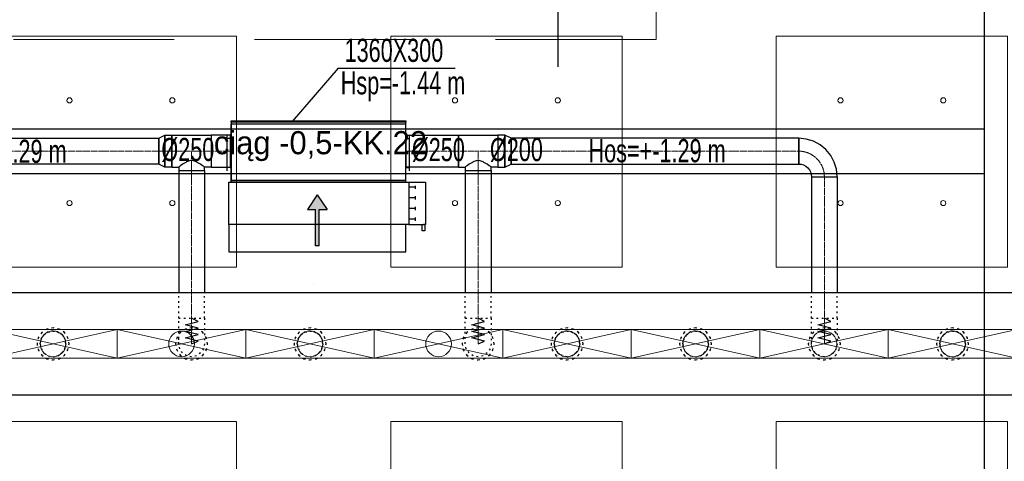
# Model space of a CAD drawing. Header units: centimetres. Extents: x -228435 to 46820, y -89367 to 152985.
# Tile 86 of 252: x -18828 to -11165, y 31089 to 34528. Entities that reach past the tile are written whole.
import ezdxf

# ---------------------------------------------------------------- set-up
doc = ezdxf.new("R2010")
doc.units = ezdxf.units.CM
doc.header["$LTSCALE"] = 50
doc.header["$PDMODE"] = 35
doc.header["$PDSIZE"] = 0.1
for name, pattern in [('Balustrady$0$DASHED', [0.75, 0.5, -0.25]), ('CADVENT_CENTERLINE', [9.9, 7.4, -1, 0.5, -1]), ('CADVENT_HIDDEN', [0.8, 0.25, -0.55]), ('Kondygnacja  -0_5$0$HIDDEN', [9.525, 6.35, -3.175]), ('Kondygnacja  -0_5$0$HIDDEN2', [4.7625, 3.175, -1.5875]), ('Osie rzutów$0$DASHDOT2', [12.7, 6.35, -3.175, 0, -3.175]), ('Przekrój B-B$0$DASHDOT2', [12.7, 6.35, -3.175, 0, -3.175])]:
    doc.linetypes.add(name, pattern=pattern)
doc.layers.get('0').update_dxf_attribs({"color": 8})
doc.layers.get('DEFPOINTS').update_dxf_attribs({"color": 8})
for name, color, linetype in [('01-103-Went PP_poziom-0_5$0$L_Nawiew', 3, 'Continuous'), ('ARCH_INFO_OSIE_IST', 8, 'Przekrój B-B$0$DASHDOT2'), ('bgde-nawiewEXP', 1, 'Continuous'), ('bgde-nawiewHIDDEN', 1, 'Continuous'), ('bgde-tekst', 7, 'Continuous'), ('bgde-wywiewSOL', 5, 'Continuous'), ('Kondygnacja  -0_5$0$ARCH_KONSTR_POWYŻEJ RZUTU', 8, 'Kondygnacja  -0_5$0$HIDDEN'), ('Kondygnacja  -0_5$0$ARCH_KONSTR_POWYŻEJ RZUTU_IST', 8, 'Kondygnacja  -0_5$0$HIDDEN2'), ('Osie rzutów$0$ARCH_INFO_OSIE_IST', 8, 'Osie rzutów$0$DASHDOT2'), ('Osie rzutów$0$ARCH_INFO_OSIE_OPISY_IST', 8, 'Continuous')]:
    doc.layers.add(name, color=color, linetype=linetype)
for name, color, linetype, lineweight in [('bgde-nawiewCEN', 7, 'Continuous', 13), ('bgde_AJ_specyfikacja', 2, 'Continuous', 30), ('bgde_nawiewnik', 11, 'Continuous', 5), ('Kondygnacja  -0_5$0$ARCH_INFO_WYMIARY', 8, 'Continuous', 9), ('SU Lampy kwadratowe  -05$0$ARCH_SUFITY_PODWIESZANE', 8, 'Continuous', 9)]:
    doc.layers.add(name, color=color, linetype=linetype, lineweight=lineweight)
doc.styles.add('Kondygnacja  -0_5$0$Romans', font='Romans.shx', dxfattribs={"width": 0.7})
doc.dimstyles.new('Kondygnacja  -0_5$0$Wymiary 1-100', dxfattribs={"dimtxt": 12, "dimasz": 10, "dimexe": 5, "dimexo": 0, "dimgap": 4, "dimtad": 1, "dimrnd": 0.5, "dimzin": 12, "dimdsep": 46, "dimtxsty": 'Kondygnacja  -0_5$0$Romans', "dimblk": 'Kondygnacja  -0_5$0$_Oblique', "dimcen": 10, "dimdle": 10, "dimclrt": 55, "dimazin": 0, "dimtfac": 1, "dimtmove": 1, "dimatfit": 3, "dimfxl": 0, "dimtolj": 1, "dimtzin": 0, "dimarcsym": 0})

# ---------------------------------------------------------------- blocks, each defined once
blk = doc.blocks.new('Osie rzutów')
at = {"layer": 'Osie rzutów$0$ARCH_INFO_OSIE_IST', "ltscale": 10}
blk.add_line((10460, 12510), (10460, 4623.26), dxfattribs=at)
blk = doc.blocks.new('SU Lampy kwadratowe  -05$0$moduł sufitu')
at = {"layer": 'SU Lampy kwadratowe  -05$0$ARCH_SUFITY_PODWIESZANE'}
for points in [[(60, -60), (240, -60), (240, -240), (60, -240)], [(360, -60), (540, -60), (540, -240), (360, -240)], [(60, -360), (240, -360), (240, -540), (60, -540)], [(360, -360), (540, -360), (540, -540), (360, -540)]]:
    blk.add_lwpolyline(points, close=True, dxfattribs=at)
for centre in [(110, -110), (190, -110), (410, -110), (490, -110), (110, -190), (190, -190), (410, -190), (490, -190), (110, -410), (190, -410), (410, -410), (490, -410), (110, -490), (190, -490), (410, -490), (490, -490)]:
    blk.add_circle(centre, 2, dxfattribs=at)
blk = doc.blocks.new('SU Lampy kwadratowe  -05')
at = {"layer": 'SU Lampy kwadratowe  -05$0$ARCH_SUFITY_PODWIESZANE'}
for p in [(9860, 8000), (10460, 8000)]:
    blk.add_blockref('SU Lampy kwadratowe  -05$0$moduł sufitu', p, dxfattribs=at)
blk = doc.blocks.new('Kondygnacja  -0_5$0$konstrukcja istniejąca -0.5')
at = {"layer": 'Kondygnacja  -0_5$0$ARCH_KONSTR_POWYŻEJ RZUTU_IST', "ltscale": 10}
blk.add_lwpolyline([(10982, 7425), (10982, 8575)], dxfattribs=at)
at = {"layer": 'Kondygnacja  -0_5$0$ARCH_KONSTR_POWYŻEJ RZUTU_IST', "ltscale": 10, "elevation": 0}
for points in [[(9938, 7867.89), (10982, 7867.89)], [(10982, 7832.89), (9938, 7832.89)]]:
    blk.add_lwpolyline(points, dxfattribs=at)
blk = doc.blocks.new('schody połówka')
at = {"layer": 'ARCH_INFO_OSIE_IST', "ltscale": 2}
blk.add_line((380, 21.01), (380, -1905.05), dxfattribs=at)
blk = doc.blocks.new('Kondygnacja  -0_5$0$_Oblique')
at = {"color": 0, "linetype": 'ByBlock', "lineweight": -2}
blk.add_line((-0.5, -0.5), (0.5, 0.5), dxfattribs=at)
blk = doc.blocks.new('*D212')
at = {"layer": 'DEFPOINTS', "color": 0}
for p in [(-30586.3, 81900), (-30681.1, 12489.5), (9064, 12489.5)]:
    blk.add_point(p, dxfattribs=at)
at = {"layer": 'Kondygnacja  -0_5$0$ARCH_INFO_WYMIARY', "color": 0, "lineweight": -2}
for p, q in [((-30673.1, 81900), (-30686.1, 81900)), ((-30681.1, 81910), (-30681.1, 12479.5)), ((-30673.1, 12489.5), (-30686.1, 12489.5))]:
    blk.add_line(p, q, dxfattribs=at)
at = {"layer": 'Kondygnacja  -0_5$0$ARCH_INFO_WYMIARY', "color": 0, "lineweight": -2, "xscale": 10, "yscale": 10, "zscale": 10}
for p, rotation in [((-30681.1, 81900), 90), ((-30681.1, 12489.5), 270)]:
    blk.add_blockref('Kondygnacja  -0_5$0$_Oblique', p, dxfattribs=dict(at, rotation=rotation))
at = {"layer": 'Kondygnacja  -0_5$0$ARCH_INFO_WYMIARY', "color": 55, "insert": (-30691.1, 47194.8), "char_height": 12, "attachment_point": 5, "rotation": 90, "style": 'Kondygnacja  -0_5$0$Romans'}
blk.add_mtext('\\A1;69410.5', dxfattribs=at)
blk = doc.blocks.new('*a426')
at = {"layer": 'bgde-tekst'}
blk.add_line((0, 0), (911, 0), dxfattribs=at)
blk = doc.blocks.new('A$C5B3E7367')
at = {"layer": '01-103-Went PP_poziom-0_5$0$L_Nawiew'}
h = blk.add_hatch(color=256, dxfattribs=at)
h.paths.add_polyline_path([(215, 704), (215, 674), (331.7, 674), (331.7, 612.1), (445.9, 689), (331.7, 765.9), (331.7, 704)])
h.paths.add_polyline_path([(48.3, 704), (48.3, 674), (215, 674), (215, 704)])
for p, q in [((215, 1525), (165, 1525)), ((165, 1525), (165, 1505)), ((165, 1505), (215, 1505)), ((215, 1400), (215, 1530)), ((545, 1530), (215, 1530)), ((215, 1530), (215, 1515)), ((545, 1400), (545, 1530)), ((545, 1400), (215, 1400)), ((215, 1400), (215, 1378)), ((243.8, 1452), (268.8, 1452)), ((256.2, 1452), (256.2, 1400)), ((326.2, 1452), (351.2, 1452)), ((338.8, 1452), (338.8, 1400)), ((408.8, 1452), (433.8, 1452)), ((421.2, 1452), (421.2, 1400)), ((491.2, 1452), (516.2, 1452)), ((503.8, 1452), (503.8, 1400)), ((545, 0), (545, 1400)), ((0, 1378), (215, 1378)), ((0, 0), (0, 1378)), ((215, 1378), (215, 0)), ((48.3, 704), (331.7, 704)), ((48.3, 704), (48.3, 674)), ((445.9, 689), (331.7, 765.9)), ((331.7, 704), (331.7, 765.9)), ((48.3, 674), (331.7, 674)), ((445.9, 689), (331.7, 612.1)), ((331.7, 612.1), (331.7, 674)), ((215, 0), (0, 0)), ((215, 0), (545, 0))]:
    blk.add_line(p, q, dxfattribs=at)
blk = doc.blocks.new('A$C53CA46B8')
at = {"layer": 'bgde-wywiewSOL'}
for p, q in [((200.4, 481.1), (-249.6, 481.1)), ((-249.6, 481.1), (-249.6, -878.9)), ((112.9, 511.1), (-162.1, 511.1)), ((-137.1, 481.1), (-137.1, 511.1)), ((87.9, 481.1), (87.9, 511.1)), ((200.4, 481.1), (200.4, -878.9)), ((200.4, -878.9), (-249.6, -878.9)), ((112.9, -908.9), (-162.1, -908.9)), ((-137.1, -878.9), (-137.1, -908.9)), ((87.9, -878.9), (87.9, -908.9))]:
    blk.add_line(p, q, dxfattribs=at)
at = {"layer": '01-103-Went PP_poziom-0_5$0$L_Nawiew'}
blk.add_blockref('A$C5B3E7367', (-794.6, -893.9), dxfattribs=at)
blk = doc.blocks.new('A$C066D7839')
at = {"layer": 'bgde_nawiewnik'}
for p, q in [((-50, -11.15), (-50, 11.15)), ((-50, 11.15), (50, 11.15)), ((-50, -11.15), (50, 11.15)), ((50, -11.15), (-50, 11.15)), ((50, 11.15), (50, -11.15)), ((50, -11.15), (-50, -11.15))]:
    blk.add_line(p, q, dxfattribs=at)
blk.add_circle((0, 0), 10, dxfattribs=at)

msp = doc.modelspace()

# ---------------------------------------------------------------- linework, layer by layer
at = {"linetype": 'Balustrady$0$DASHED', "lineweight": 20, "ltscale": 50, "elevation": -6300}
msp.add_lwpolyline([(-19219.601, 53823.486), (-13875.468, 53823.486), (-13875.468, 34373.387), (-19219.601, 34373.387)], close=True, dxfattribs=at)
at = {"layer": 'bgde-nawiewCEN', "linetype": 'CADVENT_CENTERLINE', "ltscale": 0.06}
for p, q in [((-17745.994, 33504.314), (-20290.062, 33504.314)), ((-17642.994, 33504.314), (-17745.994, 33504.314)), ((-17642.994, 33504.314), (-17489.994, 33504.314)), ((-17489.994, 33354.314), (-17489.994, 33504.314)), ((-17489.994, 33504.314), (-17336.994, 33504.314)), ((-17336.994, 33504.314), (-17187.132, 33504.314)), ((-17183.132, 33504.314), (-17187.132, 33504.314)), ((-15823.132, 33504.314), (-15819.132, 33504.314)), ((-15412.751, 33504.314), (-15819.132, 33504.314)), ((-15259.751, 33504.314), (-15412.751, 33504.314)), ((-15259.751, 33354.314), (-15259.751, 33504.314)), ((-15106.751, 33504.314), (-15259.751, 33504.314)), ((-15106.751, 33504.314), (-15003.751, 33504.314)), ((-15003.751, 33504.314), (-12765.522, 33504.314)), ((-17489.994, 33354.314), (-17489.994, 32203.959)), ((-15259.751, 33354.314), (-15259.751, 32203.959)), ((-12565.522, 33304.314), (-12565.522, 32203.959)), ((-17489.994, 32203.959), (-17489.994, 32185.263)), ((-17489.994, 32185.263), (-17489.994, 32134.152)), ((-15259.751, 32203.959), (-15259.751, 32185.263)), ((-15259.751, 32185.263), (-15259.751, 32134.152)), ((-12565.522, 32203.959), (-12565.522, 32185.263)), ((-12565.522, 32185.263), (-12565.522, 32134.152)), ((-17489.994, 32134.152), (-17489.994, 32106.359)), ((-17489.994, 32106.359), (-17489.994, 32082.833)), ((-15259.751, 32134.152), (-15259.751, 32106.359)), ((-15259.751, 32106.359), (-15259.751, 32082.833)), ((-12565.522, 32134.152), (-12565.522, 32106.359)), ((-12565.522, 32106.359), (-12565.522, 32082.833)), ((-17489.994, 32082.833), (-17489.994, 32063.218)), ((-17489.994, 32063.218), (-17489.994, 32047.159)), ((-17489.994, 32047.159), (-17489.994, 32034.3)), ((-17489.994, 32034.3), (-17489.994, 32024.285)), ((-15259.751, 32082.833), (-15259.751, 32063.218)), ((-15259.751, 32063.218), (-15259.751, 32047.159)), ((-15259.751, 32047.159), (-15259.751, 32034.3)), ((-15259.751, 32034.3), (-15259.751, 32024.285)), ((-12565.522, 32082.833), (-12565.522, 32063.218)), ((-12565.522, 32063.218), (-12565.522, 32047.159)), ((-12565.522, 32047.159), (-12565.522, 32034.3)), ((-12565.522, 32034.3), (-12565.522, 32024.285)), ((-17489.994, 32024.285), (-17489.994, 32016.759)), ((-17489.994, 32016.759), (-17489.994, 32011.366)), ((-17489.994, 32011.366), (-17489.994, 32007.752)), ((-17489.994, 32007.752), (-17489.994, 32005.559)), ((-17489.994, 32005.559), (-17489.994, 32004.433)), ((-17489.994, 32004.433), (-17489.994, 32003.959)), ((-15259.751, 32024.285), (-15259.751, 32016.759)), ((-15259.751, 32016.759), (-15259.751, 32011.366)), ((-15259.751, 32011.366), (-15259.751, 32007.752)), ((-15259.751, 32007.752), (-15259.751, 32005.559)), ((-15259.751, 32005.559), (-15259.751, 32004.433)), ((-15259.751, 32004.433), (-15259.751, 32003.959)), ((-12565.522, 32024.285), (-12565.522, 32016.759)), ((-12565.522, 32016.759), (-12565.522, 32011.366)), ((-12565.522, 32011.366), (-12565.522, 32007.752)), ((-12565.522, 32007.752), (-12565.522, 32005.559)), ((-12565.522, 32005.559), (-12565.522, 32004.433)), ((-12565.522, 32004.433), (-12565.522, 32003.959))]:
    msp.add_line(p, q, dxfattribs=at)
at = {"layer": 'bgde-nawiewCEN', "linetype": 'CADVENT_CENTERLINE', "ltscale": 0.06, "extrusion": (0, 0, -1)}
msp.add_arc((12765.522, 33304.314), 200, 90, 180, dxfattribs=at)
at = {"layer": 'bgde-nawiewEXP', "linetype": 'Continuous'}
for points in [[(-17183.132, 33279.314), (-15823.132, 33279.314), (-15823.132, 33729.314), (-17183.132, 33729.314), (-17183.132, 33739.314), (-15823.132, 33739.314), (-15823.132, 33729.314), (-17183.132, 33729.314)], [(-20290.062, 33404.314), (-20290.062, 33604.314), (-17745.994, 33604.314), (-17745.994, 33404.314)], [(-17745.994, 33404.314), (-17745.994, 33604.314), (-17697.837, 33629.314), (-17697.837, 33379.314)], [(-17697.837, 33379.314), (-17697.837, 33629.314), (-17642.994, 33629.314), (-17642.994, 33379.314)], [(-17336.994, 33379.314), (-17187.132, 33379.314), (-17187.132, 33629.314), (-17336.994, 33629.314), (-17336.994, 33388.829)], [(-15819.132, 33379.314), (-15819.132, 33629.314), (-15412.751, 33629.314), (-15412.751, 33379.314)], [(-15106.751, 33379.314), (-15051.908, 33379.314), (-15051.908, 33629.314), (-15106.751, 33629.314), (-15106.751, 33388.829)], [(-15051.908, 33379.314), (-15003.751, 33404.314), (-15003.751, 33604.314), (-15051.908, 33629.314), (-15051.908, 33388.829)], [(-15003.751, 33404.314), (-12765.522, 33404.314), (-12765.522, 33604.314), (-15003.751, 33604.314), (-15003.751, 33411.926)], [(-12765.522, 33404.314), (-12746.013, 33402.392), (-12727.254, 33396.702), (-12709.965, 33387.461), (-12694.811, 33375.025), (-12682.375, 33359.871), (-12673.134, 33342.582), (-12667.443, 33323.823), (-12665.522, 33304.314), (-12465.522, 33304.314), (-12471.286, 33362.841), (-12488.358, 33419.119), (-12516.081, 33470.985), (-12553.39, 33516.446), (-12598.851, 33553.755), (-12650.717, 33581.478), (-12706.995, 33598.55), (-12765.522, 33604.314), (-12765.522, 33411.926)]]:
    msp.add_lwpolyline(points, close=True, dxfattribs=at)
for points in [[(-17642.994, 33379.314), (-17642.994, 33629.314), (-17336.994, 33629.314), (-17336.994, 33379.314), (-17389.994, 33379.314)], [(-17187.132, 33379.314), (-17187.132, 33629.314), (-17183.132, 33629.314)], [(-15823.132, 33379.314), (-15819.132, 33379.314), (-15819.132, 33629.314), (-15823.132, 33629.314)], [(-15412.751, 33379.314), (-15412.751, 33629.314), (-15106.751, 33629.314), (-15106.751, 33379.314), (-15159.751, 33379.314)], [(-17642.994, 33379.314), (-17589.994, 33379.314), (-17589.994, 33354.314), (-17389.994, 33354.314), (-17389.994, 33379.314), (-17397.606, 33386.926), (-17403.998, 33388.829), (-17419.283, 33404.114), (-17445.74, 33415.926), (-17451.725, 33421.911), (-17489.994, 33433.304), (-17528.262, 33421.911), (-17534.248, 33415.926), (-17560.705, 33404.114), (-17575.989, 33388.829), (-17582.382, 33386.926), (-17589.994, 33379.314)], [(-15412.751, 33379.314), (-15359.751, 33379.314), (-15359.751, 33354.314), (-15159.751, 33354.314), (-15159.751, 33379.314), (-15167.363, 33386.926), (-15173.756, 33388.829), (-15189.041, 33404.114), (-15215.497, 33415.926), (-15221.483, 33421.911), (-15259.751, 33433.304), (-15298.02, 33421.911), (-15304.005, 33415.926), (-15330.462, 33404.114), (-15345.747, 33388.829), (-15352.139, 33386.926), (-15359.751, 33379.314)], [(-17589.994, 33354.314), (-17589.994, 32403.941)], [(-17589.994, 33354.314), (-17389.994, 33354.314), (-17389.994, 32403.941)], [(-17187.132, 33379.314), (-17183.132, 33379.314)], [(-15359.751, 33354.314), (-15359.751, 32403.941)], [(-15359.751, 33354.314), (-15159.751, 33354.314), (-15159.751, 32403.941)], [(-12665.522, 33304.314), (-12665.522, 32403.941)], [(-12665.522, 33304.314), (-12465.522, 33304.314), (-12465.522, 32403.941)], [(-40588.801, 32403.941), (630.964, 32403.941), (630.964, 31603.941), (-40588.801, 31603.941)]]:
    msp.add_lwpolyline(points, dxfattribs=at)
at = {"layer": 'bgde-nawiewHIDDEN', "linetype": 'CADVENT_HIDDEN'}
for points in [[(-17183.132, 33379.314), (-17183.132, 33629.314)], [(-15823.132, 33379.314), (-15823.132, 33629.314)], [(-17589.994, 32203.959), (-17389.994, 32203.959), (-17389.994, 32403.941)], [(-17589.994, 32203.959), (-17589.994, 32403.941)], [(-15359.751, 32203.959), (-15159.751, 32203.959), (-15159.751, 32403.941)], [(-15359.751, 32203.959), (-15359.751, 32403.941)], [(-12665.522, 32203.959), (-12465.522, 32203.959), (-12465.522, 32403.941)], [(-12665.522, 32203.959), (-12665.522, 32403.941)], [(-18667.838, 32003.959), (-18660.226, 32042.227), (-18638.549, 32074.67), (-18606.106, 32096.347), (-18567.838, 32103.959), (-18529.57, 32096.347)], [(-18529.57, 32096.347), (-18567.838, 32103.959)], [(-18529.57, 32096.347), (-18497.127, 32074.67)], [(-18497.127, 32074.67), (-18529.57, 32096.347)], [(-18497.127, 32074.67), (-18475.45, 32042.227)], [(-18475.45, 32042.227), (-18497.127, 32074.67)], [(-18475.45, 32042.227), (-18467.838, 32003.959), (-18475.45, 31965.691)], [(-16667.838, 32003.959), (-16660.226, 32042.227), (-16638.549, 32074.67), (-16606.106, 32096.347), (-16567.838, 32103.959), (-16529.57, 32096.347)], [(-16529.57, 32096.347), (-16567.838, 32103.959)], [(-16529.57, 32096.347), (-16497.127, 32074.67), (-16475.45, 32042.227)], [(-16475.45, 32042.227), (-16497.127, 32074.67)], [(-16475.45, 32042.227), (-16467.838, 32003.959), (-16475.45, 31965.691)], [(-14667.838, 32003.959), (-14660.226, 32042.227)], [(-14660.226, 32042.227), (-14667.838, 32003.959)], [(-14660.226, 32042.227), (-14638.549, 32074.67)], [(-14638.549, 32074.67), (-14660.226, 32042.227)], [(-14638.549, 32074.67), (-14606.106, 32096.347)], [(-14606.106, 32096.347), (-14638.549, 32074.67)], [(-14606.106, 32096.347), (-14567.838, 32103.959)], [(-14567.838, 32103.959), (-14606.106, 32096.347)], [(-14567.838, 32103.959), (-14529.57, 32096.347)], [(-14529.57, 32096.347), (-14567.838, 32103.959)], [(-14529.57, 32096.347), (-14497.127, 32074.67)], [(-14497.127, 32074.67), (-14529.57, 32096.347)], [(-14497.127, 32074.67), (-14475.45, 32042.227), (-14467.838, 32003.959), (-14475.45, 31965.691), (-14497.127, 31933.248), (-14529.57, 31911.571)], [(-13667.838, 32003.959), (-13660.226, 32042.227), (-13638.549, 32074.67), (-13606.106, 32096.347), (-13567.838, 32103.959), (-13529.57, 32096.347)], [(-13529.57, 32096.347), (-13567.838, 32103.959)], [(-13529.57, 32096.347), (-13497.127, 32074.67)], [(-13497.127, 32074.67), (-13529.57, 32096.347)], [(-13497.127, 32074.67), (-13475.45, 32042.227), (-13467.838, 32003.959), (-13475.45, 31965.691), (-13497.127, 31933.248), (-13529.57, 31911.571)], [(-11667.838, 32003.959), (-11660.226, 32042.227), (-11638.549, 32074.67), (-11606.106, 32096.347), (-11567.838, 32103.959), (-11529.57, 32096.347)], [(-11529.57, 32096.347), (-11567.838, 32103.959)], [(-11529.57, 32096.347), (-11497.127, 32074.67), (-11475.45, 32042.227), (-11467.838, 32003.959), (-11475.45, 31965.691), (-11497.127, 31933.248), (-11529.57, 31911.571), (-11567.838, 31903.959)], [(-18667.838, 32003.959), (-18660.226, 31965.691), (-18638.549, 31933.248), (-18606.106, 31911.571), (-18567.838, 31903.959), (-18529.57, 31911.571)], [(-18497.127, 31933.248), (-18475.45, 31965.691)], [(-18475.45, 31965.691), (-18497.127, 31933.248)], [(-18475.45, 31965.691), (-18467.838, 32003.959)], [(-16667.838, 32003.959), (-16660.226, 31965.691), (-16638.549, 31933.248), (-16606.106, 31911.571), (-16567.838, 31903.959), (-16529.57, 31911.571)], [(-16529.57, 31911.571), (-16497.127, 31933.248), (-16475.45, 31965.691)], [(-16475.45, 31965.691), (-16497.127, 31933.248)], [(-16475.45, 31965.691), (-16467.838, 32003.959)], [(-14667.838, 32003.959), (-14660.226, 31965.691)], [(-14660.226, 31965.691), (-14667.838, 32003.959)], [(-14660.226, 31965.691), (-14638.549, 31933.248)], [(-14638.549, 31933.248), (-14660.226, 31965.691)], [(-13667.838, 32003.959), (-13660.226, 31965.691), (-13638.549, 31933.248), (-13606.106, 31911.571), (-13567.838, 31903.959), (-13529.57, 31911.571)], [(-11667.838, 32003.959), (-11660.226, 31965.691), (-11638.549, 31933.248), (-11606.106, 31911.571), (-11567.838, 31903.959), (-11529.57, 31911.571)], [(-18529.57, 31911.571), (-18567.838, 31903.959)], [(-18529.57, 31911.571), (-18497.127, 31933.248)], [(-18497.127, 31933.248), (-18529.57, 31911.571)], [(-16529.57, 31911.571), (-16567.838, 31903.959)], [(-14638.549, 31933.248), (-14606.106, 31911.571)], [(-14606.106, 31911.571), (-14638.549, 31933.248)], [(-14606.106, 31911.571), (-14567.838, 31903.959)], [(-14567.838, 31903.959), (-14606.106, 31911.571)], [(-14567.838, 31903.959), (-14529.57, 31911.571)], [(-14529.57, 31911.571), (-14567.838, 31903.959)], [(-14529.57, 31911.571), (-14497.127, 31933.248)], [(-13529.57, 31911.571), (-13567.838, 31903.959)], [(-13529.57, 31911.571), (-13497.127, 31933.248)]]:
    msp.add_lwpolyline(points, dxfattribs=at)
for points in [[(-17589.994, 32047.159), (-17589.994, 32203.959), (-17389.994, 32203.959), (-17389.994, 32003.959), (-17397.606, 31965.691), (-17419.283, 31933.248), (-17451.725, 31911.571), (-17489.994, 31903.959), (-17528.262, 31911.571), (-17560.705, 31933.248), (-17582.382, 31965.691), (-17589.994, 32003.959), (-17589.994, 32034.3)], [(-15359.751, 32003.959), (-15359.751, 32203.959), (-15159.751, 32203.959), (-15159.751, 32003.959), (-15167.363, 31965.691), (-15189.041, 31933.248), (-15221.483, 31911.571), (-15259.751, 31903.959), (-15298.02, 31911.571), (-15330.462, 31933.248), (-15352.139, 31965.691)], [(-12665.522, 32003.959), (-12665.522, 32203.959), (-12465.522, 32203.959), (-12465.522, 32003.959), (-12473.134, 31965.691), (-12494.811, 31933.248), (-12527.254, 31911.571), (-12565.522, 31903.959), (-12603.79, 31911.571), (-12636.233, 31933.248), (-12657.91, 31965.691)], [(-18692.838, 32003.959), (-18683.323, 31956.123), (-18656.226, 31915.571), (-18615.674, 31888.474), (-18567.838, 31878.959), (-18520.003, 31888.474), (-18479.45, 31915.571), (-18452.353, 31956.123), (-18442.838, 32003.959), (-18452.353, 32051.794), (-18479.45, 32092.347), (-18520.003, 32119.444), (-18567.838, 32128.959), (-18615.674, 32119.444), (-18656.226, 32092.347), (-18683.323, 32051.794)], [(-18692.838, 32003.959), (-18683.323, 31956.123), (-18656.226, 31915.571), (-18615.674, 31888.474), (-18567.838, 31878.959), (-18520.003, 31888.474), (-18479.45, 31915.571), (-18452.353, 31956.123), (-18442.838, 32003.959), (-18452.353, 32051.794), (-18479.45, 32092.347), (-18520.003, 32119.444), (-18567.838, 32128.959), (-18615.674, 32119.444), (-18656.226, 32092.347), (-18683.323, 32051.794)], [(-17614.994, 32003.959), (-17605.479, 31956.123), (-17578.382, 31915.571), (-17537.829, 31888.474), (-17489.994, 31878.959), (-17442.158, 31888.474), (-17401.605, 31915.571), (-17374.509, 31956.123), (-17364.994, 32003.959), (-17374.509, 32051.794), (-17401.605, 32092.347), (-17442.158, 32119.444), (-17489.994, 32128.959), (-17537.829, 32119.444), (-17578.382, 32092.347), (-17605.479, 32051.794)], [(-17614.994, 32003.959), (-17605.479, 31956.123), (-17578.382, 31915.571), (-17537.829, 31888.474), (-17489.994, 31878.959), (-17442.158, 31888.474), (-17401.605, 31915.571), (-17374.509, 31956.123), (-17364.994, 32003.959), (-17374.509, 32051.794), (-17401.605, 32092.347), (-17442.158, 32119.444), (-17489.994, 32128.959), (-17537.829, 32119.444), (-17578.382, 32092.347), (-17605.479, 32051.794)], [(-16692.838, 32003.959), (-16683.323, 31956.123), (-16656.226, 31915.571), (-16615.674, 31888.474), (-16567.838, 31878.959), (-16520.003, 31888.474), (-16479.45, 31915.571), (-16452.353, 31956.123), (-16442.838, 32003.959), (-16452.353, 32051.794), (-16479.45, 32092.347), (-16520.003, 32119.444), (-16567.838, 32128.959), (-16615.674, 32119.444), (-16656.226, 32092.347), (-16683.323, 32051.794)], [(-16692.838, 32003.959), (-16683.323, 31956.123), (-16656.226, 31915.571), (-16615.674, 31888.474), (-16567.838, 31878.959), (-16520.003, 31888.474), (-16479.45, 31915.571), (-16452.353, 31956.123), (-16442.838, 32003.959), (-16452.353, 32051.794), (-16479.45, 32092.347), (-16520.003, 32119.444), (-16567.838, 32128.959), (-16615.674, 32119.444), (-16656.226, 32092.347), (-16683.323, 32051.794)], [(-15384.751, 32003.959), (-15375.236, 31956.123), (-15348.14, 31915.571), (-15307.587, 31888.474), (-15259.751, 31878.959), (-15211.916, 31888.474), (-15171.363, 31915.571), (-15144.266, 31956.123), (-15134.751, 32003.959), (-15144.266, 32051.794), (-15171.363, 32092.347), (-15211.916, 32119.444), (-15259.751, 32128.959), (-15307.587, 32119.444), (-15348.14, 32092.347), (-15375.236, 32051.794)], [(-15384.751, 32003.959), (-15375.236, 31956.123), (-15348.14, 31915.571), (-15307.587, 31888.474), (-15259.751, 31878.959), (-15211.916, 31888.474), (-15171.363, 31915.571), (-15144.266, 31956.123), (-15134.751, 32003.959), (-15144.266, 32051.794), (-15171.363, 32092.347), (-15211.916, 32119.444), (-15259.751, 32128.959), (-15307.587, 32119.444), (-15348.14, 32092.347), (-15375.236, 32051.794)], [(-14692.838, 32003.959), (-14683.323, 31956.123), (-14656.226, 31915.571), (-14615.674, 31888.474), (-14567.838, 31878.959), (-14520.003, 31888.474), (-14479.45, 31915.571), (-14452.353, 31956.123), (-14442.838, 32003.959), (-14452.353, 32051.794), (-14479.45, 32092.347), (-14520.003, 32119.444), (-14567.838, 32128.959), (-14615.674, 32119.444), (-14656.226, 32092.347), (-14683.323, 32051.794)], [(-14692.838, 32003.959), (-14683.323, 31956.123), (-14656.226, 31915.571), (-14615.674, 31888.474), (-14567.838, 31878.959), (-14520.003, 31888.474), (-14479.45, 31915.571), (-14452.353, 31956.123), (-14442.838, 32003.959), (-14452.353, 32051.794), (-14479.45, 32092.347), (-14520.003, 32119.444), (-14567.838, 32128.959), (-14615.674, 32119.444), (-14656.226, 32092.347), (-14683.323, 32051.794)], [(-13692.838, 32003.959), (-13683.323, 31956.123), (-13656.226, 31915.571), (-13615.674, 31888.474), (-13567.838, 31878.959), (-13520.003, 31888.474), (-13479.45, 31915.571), (-13452.353, 31956.123), (-13442.838, 32003.959), (-13452.353, 32051.794), (-13479.45, 32092.347), (-13520.003, 32119.444), (-13567.838, 32128.959), (-13615.674, 32119.444), (-13656.226, 32092.347), (-13683.323, 32051.794)], [(-13692.838, 32003.959), (-13683.323, 31956.123), (-13656.226, 31915.571), (-13615.674, 31888.474), (-13567.838, 31878.959), (-13520.003, 31888.474), (-13479.45, 31915.571), (-13452.353, 31956.123), (-13442.838, 32003.959), (-13452.353, 32051.794), (-13479.45, 32092.347), (-13520.003, 32119.444), (-13567.838, 32128.959), (-13615.674, 32119.444), (-13656.226, 32092.347), (-13683.323, 32051.794)], [(-12690.522, 32003.959), (-12681.007, 31956.123), (-12653.91, 31915.571), (-12613.357, 31888.474), (-12565.522, 31878.959), (-12517.686, 31888.474), (-12477.134, 31915.571), (-12450.037, 31956.123), (-12440.522, 32003.959), (-12450.037, 32051.794), (-12477.134, 32092.347), (-12517.686, 32119.444), (-12565.522, 32128.959), (-12613.357, 32119.444), (-12653.91, 32092.347), (-12681.007, 32051.794)], [(-12690.522, 32003.959), (-12681.007, 31956.123), (-12653.91, 31915.571), (-12613.357, 31888.474), (-12565.522, 31878.959), (-12517.686, 31888.474), (-12477.134, 31915.571), (-12450.037, 31956.123), (-12440.522, 32003.959), (-12450.037, 32051.794), (-12477.134, 32092.347), (-12517.686, 32119.444), (-12565.522, 32128.959), (-12613.357, 32119.444), (-12653.91, 32092.347), (-12681.007, 32051.794)], [(-11692.838, 32003.959), (-11683.323, 31956.123), (-11656.226, 31915.571), (-11615.674, 31888.474), (-11567.838, 31878.959), (-11520.003, 31888.474), (-11479.45, 31915.571), (-11452.353, 31956.123), (-11442.838, 32003.959), (-11452.353, 32051.794), (-11479.45, 32092.347), (-11520.003, 32119.444), (-11567.838, 32128.959), (-11615.674, 32119.444), (-11656.226, 32092.347), (-11683.323, 32051.794)], [(-11692.838, 32003.959), (-11683.323, 31956.123), (-11656.226, 31915.571), (-11615.674, 31888.474), (-11567.838, 31878.959), (-11520.003, 31888.474), (-11479.45, 31915.571), (-11452.353, 31956.123), (-11442.838, 32003.959), (-11452.353, 32051.794), (-11479.45, 32092.347), (-11520.003, 32119.444), (-11567.838, 32128.959), (-11615.674, 32119.444), (-11656.226, 32092.347), (-11683.323, 32051.794)], [(-18667.838, 32003.959), (-18660.226, 31965.691), (-18638.549, 31933.248), (-18606.106, 31911.571), (-18567.838, 31903.959), (-18529.57, 31911.571), (-18497.127, 31933.248), (-18475.45, 31965.691), (-18467.838, 32003.959), (-18475.45, 32042.227), (-18497.127, 32074.67), (-18529.57, 32096.347), (-18567.838, 32103.959), (-18606.106, 32096.347), (-18638.549, 32074.67), (-18660.226, 32042.227)], [(-16667.838, 32003.959), (-16660.226, 31965.691), (-16638.549, 31933.248), (-16606.106, 31911.571), (-16567.838, 31903.959), (-16529.57, 31911.571), (-16497.127, 31933.248), (-16475.45, 31965.691), (-16467.838, 32003.959), (-16475.45, 32042.227), (-16497.127, 32074.67), (-16529.57, 32096.347), (-16567.838, 32103.959), (-16606.106, 32096.347), (-16638.549, 32074.67), (-16660.226, 32042.227)], [(-14667.838, 32003.959), (-14660.226, 31965.691), (-14638.549, 31933.248), (-14606.106, 31911.571), (-14567.838, 31903.959), (-14529.57, 31911.571), (-14497.127, 31933.248), (-14475.45, 31965.691), (-14467.838, 32003.959), (-14475.45, 32042.227), (-14497.127, 32074.67), (-14529.57, 32096.347), (-14567.838, 32103.959), (-14606.106, 32096.347), (-14638.549, 32074.67), (-14660.226, 32042.227)], [(-13667.838, 32003.959), (-13660.226, 31965.691), (-13638.549, 31933.248), (-13606.106, 31911.571), (-13567.838, 31903.959), (-13529.57, 31911.571), (-13497.127, 31933.248), (-13475.45, 31965.691), (-13467.838, 32003.959), (-13475.45, 32042.227), (-13497.127, 32074.67), (-13529.57, 32096.347), (-13567.838, 32103.959), (-13606.106, 32096.347), (-13638.549, 32074.67), (-13660.226, 32042.227)], [(-11667.838, 32003.959), (-11660.226, 31965.691), (-11638.549, 31933.248), (-11606.106, 31911.571), (-11567.838, 31903.959), (-11529.57, 31911.571), (-11497.127, 31933.248), (-11475.45, 31965.691), (-11467.838, 32003.959), (-11475.45, 32042.227), (-11497.127, 32074.67), (-11529.57, 32096.347), (-11567.838, 32103.959), (-11606.106, 32096.347), (-11638.549, 32074.67), (-11660.226, 32042.227)]]:
    msp.add_lwpolyline(points, close=True, dxfattribs=at)
at = {"layer": 'bgde-nawiewHIDDEN'}
for points in [[(-17489.994, 32003.959), (-17439.994, 32025.257), (-17539.994, 32050.618), (-17439.994, 32075.839), (-17539.994, 32101.124), (-17439.994, 32126.659), (-17539.994, 32152.018), (-17439.994, 32177.477), (-17489.994, 32203.959)], [(-15259.751, 32003.959), (-15209.751, 32025.257), (-15309.751, 32050.618), (-15209.751, 32075.839), (-15309.751, 32101.124), (-15209.751, 32126.659), (-15309.751, 32152.018), (-15209.751, 32177.477), (-15259.751, 32203.959)], [(-12565.522, 32003.959), (-12515.522, 32025.257), (-12615.522, 32050.618), (-12515.522, 32075.839), (-12615.522, 32101.124), (-12515.522, 32126.659), (-12615.522, 32152.018), (-12515.522, 32177.477), (-12565.522, 32203.959)], [(-18567.838, 32003.959), (-18567.838, 32003.959)], [(-16567.838, 32003.959), (-16567.838, 32003.959)], [(-14567.838, 32003.959), (-14567.838, 32003.959)], [(-13567.838, 32003.959), (-13567.838, 32003.959)], [(-11567.838, 32003.959), (-11567.838, 32003.959)]]:
    msp.add_lwpolyline(points, dxfattribs=at)
at = {"layer": 'bgde-tekst'}
msp.add_lwpolyline([(-16349.399, 34149.446), (-16708.441, 33734.955), (-16708.441, 33734.955)], dxfattribs=at)
at = {"layer": 'bgde-tekst', "elevation": 1920}
msp.add_lwpolyline([(-16349.399, 34149.446), (-16708.441, 33734.955), (-16708.441, 33734.955)], dxfattribs=at)

# ---------------------------------------------------------------- block references
at = {"xscale": 10, "yscale": 10, "zscale": 10}
msp.add_blockref('schody połówka', (-18440, 53000.042), dxfattribs=at)
at = {"layer": '01-103-Went PP_poziom-0_5$0$L_Nawiew', "xscale": -1, "rotation": 270}
msp.add_blockref('A$C53CA46B8', (-16306.559, 33513.761, 210.499), dxfattribs=at)
at = {"layer": '01-103-Went PP_poziom-0_5$0$L_Nawiew', "xscale": 10, "yscale": 10, "zscale": 10}
for p in [(-18567.836, 32003.959, 987.119), (-17567.836, 32003.959, 987.119), (-16567.836, 32003.959, 987.119), (-15567.836, 32003.959, 987.119), (-14567.836, 32003.959, 987.119), (-13567.836, 32003.959, 987.119), (-12567.836, 32003.959, 987.119), (-11567.836, 32003.959, 987.119)]:
    msp.add_blockref('A$C066D7839', p, dxfattribs=at)
at = {"layer": 'bgde-tekst'}
for p in [(-16349.399, 34149.446), (-16349.399, 34149.446, 1920)]:
    msp.add_blockref('*a426', p, dxfattribs=at)
at = {"layer": 'Kondygnacja  -0_5$0$ARCH_KONSTR_POWYŻEJ RZUTU', "xscale": 10, "yscale": 10, "zscale": 10}
msp.add_blockref('Kondygnacja  -0_5$0$konstrukcja istniejąca -0.5', (-121140, -45000), dxfattribs=at)
at = {"layer": 'Osie rzutów$0$ARCH_INFO_OSIE_OPISY_IST', "xscale": 10, "yscale": 10, "zscale": 10}
msp.add_blockref('Osie rzutów', (-121140, -45000), dxfattribs=at)
at = {"layer": 'SU Lampy kwadratowe  -05$0$ARCH_SUFITY_PODWIESZANE', "xscale": 10, "yscale": 10, "zscale": 10}
msp.add_blockref('SU Lampy kwadratowe  -05', (-121140, -45000), dxfattribs=at)

# ---------------------------------------------------------------- texts
at = {"layer": 'bgde-tekst', "width": 0.7}
for s, p in [('1360X300', (-16299.399, 34199.446)), ('1360X300', (-16299.399, 34199.446, 1920)), ('Hsp=-1.44 m ', (-16329.336, 33946.943)), ('Hsp=-1.44 m ', (-16329.336, 33946.943, 1920)), ('Hos=+-1.29 m ', (-19530.108, 33413.469, 1920)), ('%%c250', (-17725.079, 33427.811, 630)), ('%%c250', (-15775.436, 33426.461, 630)), ('%%c200', (-15168.318, 33426.779, 1920)), ('Hos=+-1.29 m ', (-14401.243, 33418.107, 1920))]:
    msp.add_text(s, height=180, dxfattribs=at).set_placement(p)
at = {"layer": 'bgde_AJ_specyfikacja', "insert": (-17316.718, 33660.391, 1920), "char_height": 180, "width": 1750.96649, "attachment_point": 1}
msp.add_mtext('ciąg -0,5-KK.22', dxfattribs=at)

# ---------------------------------------------------------------- dimensions: what is measured, and where the dimension line sits
at = {"layer": 'Kondygnacja  -0_5$0$ARCH_INFO_WYMIARY'}
dim = msp.add_linear_dim(base=(-30681.114, 12489.5), p1=(-30586.301, 81900), p2=(9064, 12489.5), angle=90, dimstyle='Kondygnacja  -0_5$0$Wymiary 1-100', dxfattribs=at)
dim.commit()
dim.dimension.update_dxf_attribs({"geometry": '*D212', "text_midpoint": (-30691.114, 47194.75)})

doc.saveas('drawing.dxf')
